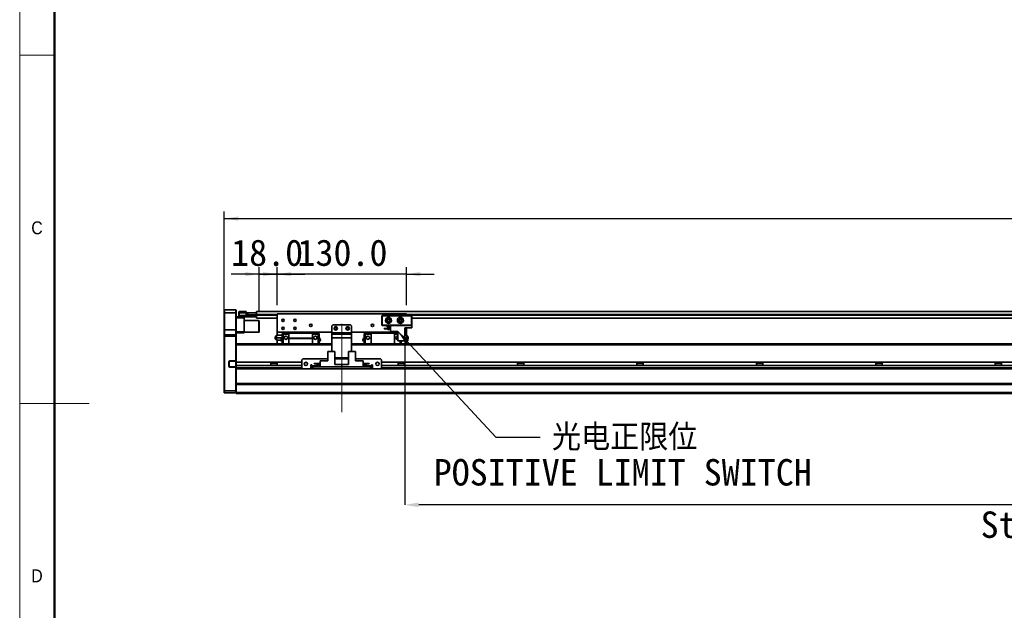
# Model space of a CAD drawing. Header units: millimetres. Extents: x 35 to 2905, y 35 to 2044.
# Tile 2 of 11: x 35 to 1025, y 831 to 1425. Entities that reach past the tile are written whole.
import ezdxf

# ---------------------------------------------------------------- set-up
doc = ezdxf.new("R2010")
doc.units = ezdxf.units.MM
doc.header["$LTSCALE"] = 7
doc.header["$PDSIZE"] = -1
doc.linetypes.add('CENTERX2', pattern=[20.32, 12.7, -2.54, 2.54, -2.54])
doc.layers.add('黑色实线', color=7, linetype='Continuous')
doc.styles.add('SLDTEXTSTYLE1', font='Gothic.ttf', dxfattribs={"width": 0.913})
doc.styles.add('SLDTEXTSTYLE8', font='txt')
doc.styles.add('SLDTEXTSTYLE9', font='txt', dxfattribs={"bigfont": 'bigfont'})
doc.dimstyles.new('SLDDIMSTYLE0', dxfattribs={"dimtxt": 26.6, "dimasz": 14, "dimexe": 0, "dimexo": 0.0625, "dimgap": 6.65, "dimtad": 2, "dimdec": 1, "dimrnd": 1e-09, "dimzin": 4, "dimdsep": 46, "dimtxsty": 'SLDTEXTSTYLE8', "dimsah": 1, "dimcen": 0.09, "dimadec": 0, "dimazin": 1, "dimtfac": 1, "dimtdec": 1, "dimtmove": 0, "dimatfit": 0, "dimfxl": 0, "dimfrac": 2, "dimtolj": 1, "dimtzin": 12, "dimarcsym": 0})
doc.dimstyles.new('SLDDIMSTYLE2', dxfattribs={"dimtxt": 0.18, "dimasz": 14, "dimexe": 0, "dimexo": 0.0625, "dimgap": 0, "dimtad": 0, "dimtih": 1, "dimtoh": 1, "dimdec": 0, "dimrnd": 1e-09, "dimzin": 0, "dimdsep": 46, "dimtxsty": 'Standard', "dimsah": 1, "dimcen": 0.09, "dimadec": 0, "dimazin": 0, "dimtfac": 14, "dimtdec": 0, "dimtofl": 0, "dimtmove": 0, "dimatfit": 3, "dimfxl": 0, "dimfrac": 2, "dimtolj": 1, "dimtzin": 0, "dimarcsym": 0})
doc.dimstyles.new('SLDDIMSTYLE5', dxfattribs={"dimtxt": 26.6, "dimasz": 14, "dimexe": 0, "dimexo": 0.0625, "dimgap": 6.65, "dimtad": 2, "dimdec": 1, "dimrnd": 1e-09, "dimzin": 4, "dimdsep": 46, "dimtxsty": 'SLDTEXTSTYLE8', "dimsah": 1, "dimcen": 0.09, "dimadec": 0, "dimazin": 1, "dimtfac": 1, "dimtdec": 1, "dimtofl": 0, "dimtmove": 0, "dimatfit": 3, "dimfxl": 0, "dimfrac": 2, "dimtolj": 1, "dimtzin": 12, "dimarcsym": 0})

# ---------------------------------------------------------------- blocks, each defined once
blk = doc.blocks.new('_D_19')
at = {"layer": '黑色实线'}
for p, q in [((240.68, 1115.83), (240.68, 1232.34)), ((2036.68, 1115.83), (2036.68, 1232.34)), ((240.68, 1225.34), (2036.68, 1225.34))]:
    blk.add_line(p, q, dxfattribs=at)
for points in [[(240.68, 1225.34), (254.68, 1223.24), (254.68, 1227.44)], [(2036.68, 1225.34), (2022.68, 1227.44), (2022.68, 1223.24)]]:
    blk.add_solid(points, dxfattribs=at)
at = {"layer": '黑色实线', "insert": (1084.64, 1260.24), "char_height": 26.6, "attachment_point": 1, "style": 'SLDTEXTSTYLE8'}
blk.add_mtext('1796.0', dxfattribs=at)
blk = doc.blocks.new('_D_20')
at = {"layer": '黑色实线'}
for p, q in [((293.68, 1169.45), (265.68, 1169.45)), ((293.68, 1138.33), (293.68, 1176.45)), ((423.68, 1169.45), (293.68, 1169.45)), ((423.68, 1138.33), (423.68, 1176.45)), ((423.68, 1169.45), (451.68, 1169.45))]:
    blk.add_line(p, q, dxfattribs=at)
for points in [[(293.68, 1169.45), (279.68, 1171.55), (279.68, 1167.35)], [(423.68, 1169.45), (437.68, 1167.35), (437.68, 1171.55)]]:
    blk.add_solid(points, dxfattribs=at)
at = {"layer": '黑色实线', "insert": (314.24, 1204.35), "char_height": 26.6, "attachment_point": 1, "style": 'SLDTEXTSTYLE8'}
blk.add_mtext('130.0', dxfattribs=at)
blk = doc.blocks.new('_D_22')
at = {"layer": '黑色实线'}
for p, q in [((275.68, 1169.45), (247.68, 1169.45)), ((275.68, 1131.53), (275.68, 1176.45)), ((275.68, 1169.45), (293.68, 1169.45)), ((293.68, 1138.33), (293.68, 1176.45)), ((293.68, 1169.45), (321.68, 1169.45))]:
    blk.add_line(p, q, dxfattribs=at)
for points in [[(275.68, 1169.45), (261.68, 1171.55), (261.68, 1167.35)], [(293.68, 1169.45), (307.68, 1167.35), (307.68, 1171.55)]]:
    blk.add_solid(points, dxfattribs=at)
at = {"layer": '黑色实线', "insert": (247.55, 1204.35), "char_height": 26.6, "attachment_point": 1, "style": 'SLDTEXTSTYLE8'}
blk.add_mtext('18.0', dxfattribs=at)
blk = doc.blocks.new('_D_24')
at = {"layer": 'Defpoints', "color": 0}
for p in [(422.18, 1102.44), (1822.18, 1098.94), (422.18, 937.44)]:
    blk.add_point(p, dxfattribs=at)
at = {"layer": '黑色实线', "color": 0, "lineweight": -2}
for p, q in [((422.18, 1102.38), (422.18, 937.44)), ((1822.18, 1098.88), (1822.18, 937.44)), ((1808.18, 937.44), (436.18, 937.44))]:
    blk.add_line(p, q, dxfattribs=at)
at = {"layer": '黑色实线', "color": 0}
for points in [[(436.18, 939.78), (436.18, 935.11), (422.18, 937.44)], [(1808.18, 939.78), (1808.18, 935.11), (1822.18, 937.44)]]:
    blk.add_solid(points, dxfattribs=at)
at = {"layer": '黑色实线', "color": 0, "insert": (1136.62, 930.79), "char_height": 26.6, "attachment_point": 2, "style": 'SLDTEXTSTYLE8'}
blk.add_mtext('\\A1;Stroke T=1400.0', dxfattribs=at)
blk = doc.blocks.new('SW_NOTE_9')
at = {"layer": '黑色实线', "color": 0, "char_height": 26.6, "attachment_point": 2}
for s, insert, style in [('光电正限位', (85.09, 13.04), 'SLDTEXTSTYLE9'), ('POSITIVE LIMIT SWITCH', (83.11, -22.13), 'SLDTEXTSTYLE8')]:
    blk.add_mtext(s, dxfattribs=dict(at, insert=insert, style=style))

msp = doc.modelspace()

# ---------------------------------------------------------------- linework, layer by layer
at = {"color": 7, "linetype": 'Continuous', "lineweight": 18}
for p, q in [((35, 2044), (35, 35)), ((70, 2009), (70, 70)), ((35, 1389.5), (70, 1389.5)), ((35, 1039.5), (105, 1039.5))]:
    msp.add_line(p, q, dxfattribs=at)
at = {"color": 7, "linetype": 'Continuous', "lineweight": 50}
msp.add_line((70, 2009), (70, 70), dxfattribs=at)
at = {"color": 7, "linetype": 'Continuous', "lineweight": 35}
for p, q in [((240.9843402, 1133.442451), (240.6843501, 1133.1424459)), ((240.6843501, 1130.4424449), (240.6843501, 1133.1424459)), ((240.9843402, 1130.4424449), (240.6843501, 1130.4424449)), ((240.6843501, 1113.4424477), (240.6843501, 1130.4424449)), ((240.9843402, 1133.442451), (240.9843402, 1130.4424449)), ((240.9843402, 1133.442451), (252.3843395, 1133.442451)), ((240.9843402, 1130.4424449), (240.9843402, 1113.4424477)), ((252.3843395, 1130.4424449), (240.9843402, 1130.4424449)), ((252.3843395, 1130.4424449), (252.3843395, 1133.442451)), ((252.3843395, 1133.442451), (252.6843446, 1133.1424459)), ((252.3843395, 1130.4424449), (252.6843446, 1130.4424449)), ((252.3843395, 1113.4424477), (252.3843395, 1130.4424449)), ((252.6843446, 1133.1424459), (252.6843446, 1130.4424449)), ((252.6843446, 1130.4424449), (252.6843446, 1113.4424477)), ((255.1843422, 1131.6424503), (255.4843324, 1131.9424479)), ((255.1843422, 1130.4424449), (255.1843422, 1131.6424503)), ((255.1843422, 1130.4424449), (255.4843324, 1130.4424449)), ((255.1843422, 1127.9424473), (255.1843422, 1130.4424449)), ((255.4843324, 1131.9424479), (255.4843324, 1130.4424449)), ((255.4843324, 1131.9424479), (262.684335, 1131.9424479)), ((262.684335, 1130.4424449), (255.4843324, 1130.4424449)), ((255.4843324, 1130.4424449), (255.4843324, 1127.9424473)), ((262.684335, 1131.9424479), (262.684335, 1130.4424449)), ((262.684335, 1128.1424507), (262.684335, 1130.4424449)), ((262.684335, 1128.4424483), (272.8843587, 1128.4424483)), ((263.1843584, 1128.6424442), (263.684352, 1128.6424442)), ((263.1843584, 1128.4424483), (263.1843584, 1128.6424442)), ((263.684352, 1128.6424442), (263.684352, 1130.6424483)), ((263.684352, 1130.6424483), (264.1843455, 1130.6424483)), ((264.1843455, 1128.6424442), (263.684352, 1128.6424442)), ((264.1843455, 1130.6424483), (264.1843455, 1128.6424442)), ((264.1843455, 1130.6424483), (273.1843489, 1130.6424483)), ((264.1843455, 1128.6424442), (273.1843489, 1128.6424442)), ((272.8843587, 1128.4424483), (273.1843489, 1128.1424507)), ((272.8843587, 1128.4424483), (272.8843587, 1128.1424507)), ((272.8843587, 1128.4424483), (273.1843489, 1128.4424483)), ((2004.1842359, 1131.7924454), (273.1843489, 1131.7924454)), ((273.1843489, 1131.7924454), (273.1843489, 1130.6424483)), ((273.1843489, 1128.6424442), (273.1843489, 1130.6424483)), ((273.1843489, 1130.6424483), (273.6843424, 1130.6424483)), ((273.1843489, 1128.7924468), (273.1843489, 1128.2924457)), ((273.6843424, 1130.6424483), (273.6843424, 1130.4507597)), ((423.6843484, 1129.4424503), (293.6843532, 1129.4424503)), ((293.6843532, 1129.4424503), (293.6843532, 1110.9424463)), ((423.6843484, 1129.4424503), (423.6843484, 1127.9424473)), ((252.6843446, 1126.4424442), (255.4843324, 1126.4424442)), ((260.684331, 1125.4424497), (252.6843446, 1125.4424497)), ((255.1843422, 1126.7424493), (255.1843422, 1127.9424473)), ((255.4843324, 1127.9424473), (255.1843422, 1127.9424473)), ((255.4843324, 1126.4424442), (255.1843422, 1126.7424493)), ((255.4843324, 1127.9424473), (272.8843587, 1127.9424473)), ((255.4843324, 1127.9424473), (255.4843324, 1126.4424442)), ((272.8843587, 1126.4424442), (255.4843324, 1126.4424442)), ((260.684331, 1126.4424442), (260.684331, 1125.4424497)), ((260.684331, 1125.4424497), (260.684331, 1111.4424474)), ((275.3843563, 1122.9424483), (260.684331, 1122.9424483)), ((272.8843587, 1128.1424507), (262.684335, 1128.1424507)), ((272.8843587, 1127.9424473), (272.8843587, 1128.1424507)), ((272.8843587, 1128.1424507), (273.1843489, 1128.1424507)), ((272.8843587, 1126.4424442), (272.8843587, 1127.9424473)), ((272.8843587, 1127.9424473), (273.1843489, 1127.9424473)), ((272.8843587, 1126.4424442), (273.1843489, 1126.7424493)), ((273.1843489, 1128.2924457), (273.1843489, 1125.2924471)), ((293.6843532, 1125.2924471), (273.1843489, 1125.2924471)), ((275.6843465, 1122.642447), (275.3843563, 1122.9424483)), ((275.3843563, 1110.9424463), (275.3843563, 1122.9424483)), ((275.6843465, 1122.642447), (275.6843465, 1111.2424477)), ((349.6843474, 1118.4424466), (348.6843305, 1117.4424483)), ((367.6843541, 1118.4424466), (349.6843474, 1118.4424466)), ((368.6843412, 1117.4424483), (367.6843541, 1118.4424466)), ((399.184336, 1127.6424496), (399.484356, 1127.9424473)), ((399.184336, 1118.242447), (399.184336, 1127.6424496)), ((399.484356, 1127.5181814), (399.184336, 1127.6424496)), ((399.484356, 1127.9424473), (399.6086019, 1127.6424496)), ((399.484356, 1127.9424473), (428.884347, 1127.9424473)), ((399.6086019, 1127.6424496), (399.484356, 1127.5181814)), ((399.484356, 1127.5181814), (399.484356, 1118.3667115)), ((428.7600713, 1127.6424496), (399.6086019, 1127.6424496)), ((428.884347, 1127.9424473), (428.7600713, 1127.6424496)), ((428.884347, 1127.5181814), (428.7600713, 1127.6424496)), ((428.884347, 1127.9424473), (429.1843372, 1127.6424496)), ((429.1843372, 1127.6424496), (428.884347, 1127.5181814)), ((428.884347, 1118.3667115), (428.884347, 1127.5181814)), ((429.1843372, 1127.6424496), (429.1843372, 1118.242447)), ((1850.1843112, 1125.2924471), (429.1843372, 1125.2924471)), ((240.9843402, 1113.4424477), (240.6843501, 1113.4424477)), ((240.6843501, 1108.1424474), (240.6843501, 1113.4424477)), ((240.9843402, 1113.4424477), (240.9843402, 1108.4424487)), ((252.3843395, 1113.4424477), (240.9843402, 1113.4424477)), ((252.3843395, 1108.4424487), (252.3843395, 1113.4424477)), ((252.6843446, 1113.4424477), (252.3843395, 1113.4424477)), ((252.6843446, 1113.4424477), (252.6843446, 1108.1424474)), ((252.6843446, 1111.4424474), (260.684331, 1111.4424474)), ((260.684331, 1110.4424491), (252.6843446, 1110.4424491)), ((260.684331, 1111.4424474), (260.684331, 1110.4424491)), ((260.684331, 1110.9424463), (275.3843563, 1110.9424463)), ((275.3843563, 1110.9424463), (275.6843465, 1111.2424477)), ((348.6843305, 1110.9424463), (293.6843532, 1110.9424463)), ((293.6843532, 1110.9424463), (293.6843532, 1107.9424477)), ((298.8343435, 1109.8424464), (299.8343306, 1109.8424464)), ((298.8343435, 1108.942446), (298.8343435, 1109.8424464)), ((298.8343435, 1108.942446), (299.8343306, 1108.942446)), ((298.8343435, 1099.3824533), (298.8343435, 1108.942446)), ((299.8343306, 1108.942446), (299.8343306, 1109.942448)), ((305.6843477, 1109.942448), (299.8343306, 1109.942448)), ((299.8343306, 1108.942446), (305.6843477, 1108.942446)), ((299.8343306, 1099.3824533), (299.8343306, 1108.942446)), ((305.6843477, 1109.942448), (305.6843477, 1110.9424463)), ((305.6843477, 1109.942448), (329.1843431, 1109.942448)), ((305.6843477, 1104.9424491), (305.6843477, 1109.942448)), ((329.1843431, 1109.942448), (329.1843431, 1110.9424463)), ((329.1843431, 1109.942448), (329.1843431, 1104.9424491)), ((329.1843431, 1109.942448), (335.0343304, 1109.942448)), ((335.0343304, 1108.942446), (329.1843431, 1108.942446)), ((335.0343304, 1108.942446), (335.0343304, 1109.942448)), ((336.0343473, 1109.8424464), (335.0343304, 1109.8424464)), ((335.0343304, 1099.3824533), (335.0343304, 1108.942446)), ((336.0343473, 1108.942446), (335.0343304, 1108.942446)), ((336.0343473, 1109.8424464), (336.0343473, 1108.942446)), ((336.0343473, 1108.942446), (336.0343473, 1099.3824533)), ((348.6843305, 1117.4424483), (348.6843305, 1110.4424491)), ((348.6843305, 1110.4424491), (368.6843412, 1110.4424491)), ((348.6843305, 1108.942446), (348.6843305, 1110.4424491)), ((348.6843305, 1108.942446), (368.6843412, 1108.942446)), ((348.6843305, 1105.4424464), (348.6843305, 1108.942446)), ((368.6843412, 1117.4424483), (368.6843412, 1110.4424491)), ((415.2343469, 1110.9424463), (368.6843412, 1110.9424463)), ((368.6843412, 1110.4424491), (368.6843412, 1108.942446)), ((368.6843412, 1108.942446), (368.6843412, 1105.4424464)), ((381.3343542, 1109.8424464), (382.3343413, 1109.8424464)), ((381.3343542, 1108.942446), (381.3343542, 1109.8424464)), ((381.3343542, 1108.942446), (382.3343413, 1108.942446)), ((381.3343542, 1099.3824533), (381.3343542, 1108.942446)), ((382.3343413, 1109.942448), (388.1843584, 1109.942448)), ((382.3343413, 1109.942448), (382.3343413, 1108.942446)), ((388.1843584, 1108.942446), (382.3343413, 1108.942446)), ((382.3343413, 1108.942446), (382.3343413, 1099.3824533)), ((388.1843584, 1110.9424463), (388.1843584, 1109.942448)), ((388.1843584, 1099.3824533), (388.1843584, 1109.942448)), ((388.1843584, 1109.942448), (411.6843539, 1109.942448)), ((399.484356, 1118.3667115), (399.184336, 1118.242447)), ((399.484356, 1117.9424494), (399.184336, 1118.242447)), ((399.484356, 1118.3667115), (399.6086019, 1118.242447)), ((399.6086019, 1118.242447), (399.484356, 1117.9424494)), ((407.6843458, 1117.9424494), (399.484356, 1117.9424494)), ((399.6086019, 1118.242447), (428.7600713, 1118.242447)), ((401.4843302, 1114.6924465), (407.6843458, 1114.6924465)), ((401.4843302, 1114.3924489), (401.4843302, 1114.6924465)), ((401.4843302, 1114.3924489), (407.6843458, 1114.3924489)), ((403.884341, 1117.3424467), (407.6843458, 1117.3424467)), ((403.884341, 1116.6424497), (403.884341, 1117.3424467)), ((403.884341, 1116.6424497), (407.6843458, 1116.6424497)), ((406.909098, 1114.6924465), (406.9343405, 1114.942447)), ((407.6843458, 1111.7424487), (407.6843458, 1117.9424494)), ((407.6843458, 1117.9424494), (429.1843372, 1117.9424494)), ((407.6843458, 1111.7424487), (415.2343469, 1111.7424487)), ((411.6843539, 1110.9424463), (411.6843539, 1109.942448)), ((411.6843539, 1109.942448), (411.6843539, 1099.3824533)), ((415.2343469, 1109.942448), (411.6843539, 1109.942448)), ((411.6843539, 1108.942446), (415.2343469, 1108.942446)), ((415.2343469, 1102.4424477), (415.2343469, 1111.7424487)), ((422.1843379, 1102.4424477), (422.1843379, 1115.3424463)), ((429.1843372, 1115.3424463), (422.1843379, 1115.3424463)), ((423.6843484, 1110.9424463), (422.1843379, 1110.9424463)), ((423.6843484, 1115.3424463), (423.6843484, 1110.9424463)), ((423.6843484, 1110.9424463), (423.6843484, 1107.9424477)), ((428.7600713, 1118.242447), (428.884347, 1118.3667115)), ((428.7600713, 1118.242447), (428.884347, 1117.9424494)), ((429.1843372, 1118.242447), (428.884347, 1118.3667115)), ((429.1843372, 1118.242447), (428.884347, 1117.9424494)), ((429.1843372, 1115.3424463), (429.1843372, 1117.9424494)), ((240.9843402, 1108.4424487), (240.6843501, 1108.1424474)), ((240.6843501, 1106.9424494), (240.6843501, 1108.1424474)), ((240.6843501, 1052.0667124), (240.6843501, 1106.9424494)), ((240.9843402, 1106.9424494), (240.6843501, 1106.9424494)), ((240.9843402, 1108.4424487), (240.9843402, 1106.9424494)), ((240.9843402, 1108.4424487), (252.3843395, 1108.4424487)), ((240.9843402, 1106.9424494), (240.9843402, 1051.9424479)), ((252.3843395, 1106.9424494), (240.9843402, 1106.9424494)), ((252.3843395, 1106.9424494), (252.3843395, 1108.4424487)), ((252.6843446, 1108.1424474), (252.3843395, 1108.4424487)), ((252.6843446, 1106.9424494), (252.3843395, 1106.9424494)), ((252.3843395, 1082.2924475), (252.3843395, 1106.9424494)), ((252.6843446, 1108.1424474), (252.6843446, 1106.9424494)), ((252.6843446, 1106.9424494), (252.6843446, 1099.0965969)), ((348.6843305, 1099.3824533), (252.6843446, 1099.3824533)), ((252.6843446, 1099.0965969), (252.6843446, 1098.3824513)), ((258.6843567, 1099.4424491), (298.8343435, 1099.4424491)), ((258.6843567, 1099.4424491), (258.6843567, 1099.3824533)), ((293.6843532, 1102.9424488), (293.6843532, 1099.4424491)), ((298.8343435, 1107.9424477), (293.6912971, 1107.9424477)), ((298.8343435, 1105.4424464), (293.6912971, 1105.4424464)), ((297.4013286, 1102.9424488), (293.6912971, 1102.9424488)), ((329.1843431, 1104.9424491), (305.6843477, 1104.9424491)), ((305.6843477, 1104.6424477), (305.6843477, 1104.9424491)), ((305.6843477, 1104.6424477), (329.1843431, 1104.6424477)), ((305.6843477, 1099.3824533), (305.6843477, 1104.6424477)), ((329.1843431, 1104.6424477), (329.1843431, 1104.9424491)), ((329.1843431, 1104.6424477), (329.1843431, 1099.3824533)), ((336.0343473, 1099.4424491), (348.6843305, 1099.4424491)), ((368.6843412, 1105.4424464), (348.6843305, 1105.4424464)), ((348.6843305, 1105.4424464), (348.6843305, 1091.6393406)), ((368.6843412, 1105.4424464), (368.6843412, 1091.6393406)), ((368.6843412, 1099.4424491), (381.3343542, 1099.4424491)), ((1822.1843141, 1099.3824533), (368.6843412, 1099.3824533)), ((422.1843379, 1102.4424477), (415.2343469, 1102.4424477)), ((417.5343411, 1102.4424477), (417.5343411, 1099.3824533)), ((418.5343581, 1102.4424477), (418.5343581, 1099.3824533)), ((418.5343581, 1099.4424491), (1822.1843141, 1099.4424491)), ((422.1843379, 1107.9424477), (423.6773746, 1107.9424477)), ((422.1843379, 1105.4424464), (423.6773746, 1105.4424464)), ((423.6773746, 1102.9424488), (422.1843379, 1102.9424488)), ((423.6843484, 1102.9424488), (423.6843484, 1099.4424491)), ((425.4247146, 1105.1961451), (425.4247146, 1105.6922643)), ((252.6843446, 1080.8393403), (252.6843446, 1098.3824513)), ((344.7343307, 1091.6393406), (344.7343307, 1082.3393415)), ((344.7343307, 1091.6393406), (351.6843515, 1091.6393406)), ((351.6843515, 1091.6393406), (351.6843515, 1078.7393401)), ((365.6843501, 1091.6393406), (365.6843501, 1078.7393401)), ((365.6843501, 1091.6393406), (372.634341, 1091.6393406)), ((372.634341, 1091.6393406), (372.634341, 1082.3393415)), ((245.3843402, 1081.492447), (245.3843402, 1076.7924475)), ((245.3843402, 1081.492447), (245.6843453, 1081.492447)), ((245.6843453, 1076.7924475), (245.6843453, 1081.492447)), ((246.1843389, 1082.2924475), (246.1843389, 1081.992448)), ((252.3843395, 1082.2924475), (246.1843389, 1082.2924475)), ((246.1843389, 1081.992448), (252.2600787, 1081.992448)), ((252.3843395, 1082.2924475), (252.2600787, 1081.992448)), ((252.2600787, 1081.992448), (252.3843395, 1081.992448)), ((252.6843446, 1082.2924475), (252.3843395, 1082.2924475)), ((252.3843395, 1081.992448), (252.6843446, 1082.2924475)), ((252.3843395, 1081.992448), (252.3843395, 1076.2924475)), ((318.6843591, 1080.8393403), (252.6843446, 1080.8393403)), ((252.6843446, 1077.4393405), (252.6843446, 1080.8393403)), ((287.5147658, 1080.8393403), (287.5147658, 1077.4393405)), ((293.8539284, 1079.439799), (287.5147658, 1079.439799)), ((293.8539284, 1077.4393405), (293.8539284, 1080.8393403)), ((319.6843462, 1084.1393403), (318.6843591, 1083.1393401)), ((318.6843591, 1083.1393401), (318.6843591, 1075.1393407)), ((344.7343307, 1084.1393403), (319.6843462, 1084.1393403)), ((330.9843438, 1079.38934), (330.9843438, 1079.6893413)), ((330.9843438, 1079.6893413), (337.1843594, 1079.6893413)), ((330.9843438, 1079.38934), (337.1843594, 1079.38934)), ((337.1843594, 1076.1393408), (337.1843594, 1082.3393415)), ((337.1843594, 1082.3393415), (344.7343307, 1082.3393415)), ((365.6843501, 1085.4424487), (351.6843515, 1085.4424487)), ((365.6843501, 1084.1393403), (351.6843515, 1084.1393403)), ((397.6843553, 1084.1393403), (372.634341, 1084.1393403)), ((380.1843422, 1082.3393415), (372.634341, 1082.3393415)), ((380.1843422, 1082.3393415), (380.1843422, 1076.1393408)), ((386.3843577, 1079.6893413), (380.1843422, 1079.6893413)), ((386.3843577, 1079.38934), (380.1843422, 1079.38934)), ((386.3843577, 1079.6893413), (386.3843577, 1079.38934)), ((398.6843424, 1083.1393401), (397.6843553, 1084.1393403)), ((398.6843424, 1075.1393407), (398.6843424, 1083.1393401)), ((1878.6843913, 1080.8393403), (398.6843424, 1080.8393403)), ((415.514757, 1080.8393403), (415.514757, 1077.4393405)), ((421.8539196, 1079.439799), (415.514757, 1079.439799)), ((421.8539196, 1077.4393405), (421.8539196, 1080.8393403)), ((535.5147617, 1080.8393403), (535.5147617, 1077.4393405)), ((541.8538945, 1079.439799), (535.5147617, 1079.439799)), ((541.8538945, 1077.4393405), (541.8538945, 1080.8393403)), ((655.5147665, 1080.8393403), (655.5147665, 1077.4393405)), ((661.8538993, 1079.439799), (655.5147665, 1079.439799)), ((661.8538993, 1077.4393405), (661.8538993, 1080.8393403)), ((775.5147713, 1080.8393403), (775.5147713, 1077.4393405)), ((781.8539041, 1079.439799), (775.5147713, 1079.439799)), ((781.8539041, 1077.4393405), (781.8539041, 1080.8393403)), ((895.514776, 1080.8393403), (895.514776, 1077.4393405)), ((901.8539088, 1079.439799), (895.514776, 1079.439799)), ((901.8539088, 1077.4393405), (901.8539088, 1080.8393403)), ((1015.5147212, 1080.8393403), (1015.5147212, 1077.4393405)), ((1021.8539136, 1079.439799), (1015.5147212, 1079.439799)), ((1021.8539136, 1077.4393405), (1021.8539136, 1080.8393403)), ((245.3843402, 1076.7924475), (245.6843453, 1076.7924475)), ((246.1843389, 1075.992448), (246.1843389, 1076.2924475)), ((252.2600787, 1076.2924475), (246.1843389, 1076.2924475)), ((246.1843389, 1075.992448), (252.3843395, 1075.992448)), ((252.2600787, 1076.2924475), (252.3843395, 1075.992448)), ((252.3843395, 1076.2924475), (252.2600787, 1076.2924475)), ((252.3843395, 1076.2924475), (252.6843446, 1075.992448)), ((252.3843395, 1051.9424479), (252.3843395, 1075.992448)), ((252.3843395, 1075.992448), (252.6843446, 1075.992448)), ((318.6843591, 1077.4393405), (252.6843446, 1077.4393405)), ((252.6843446, 1075.3824475), (252.6843446, 1077.4393405)), ((252.6843446, 1075.3824475), (252.6843446, 1074.6683047)), ((252.6843446, 1074.6683047), (252.6843446, 1059.0965908)), ((319.4412487, 1074.3824483), (252.6843446, 1074.3824483)), ((318.6843591, 1075.1393407), (319.6843462, 1074.1393405)), ((319.6843462, 1074.1393405), (327.6843327, 1074.1393405)), ((328.6843496, 1078.1393412), (327.6843327, 1078.1393412)), ((327.6843327, 1078.1393412), (327.6843327, 1074.1393405)), ((328.6843496, 1077.4393405), (327.6843327, 1077.4393405)), ((328.6843496, 1074.3824483), (327.6843327, 1074.3824483)), ((328.6843496, 1077.139341), (328.6843496, 1078.1393412)), ((328.6843496, 1077.139341), (328.6843496, 1076.1393408)), ((328.6843496, 1074.1393405), (328.6843496, 1076.1393408)), ((328.6843496, 1076.1393408), (329.6843367, 1076.1393408)), ((329.6843367, 1074.1393405), (328.6843496, 1074.1393405)), ((329.6843367, 1076.1393408), (329.6843367, 1074.1393405)), ((387.684335, 1076.1393408), (329.6843367, 1076.1393408)), ((387.684335, 1074.1393405), (329.6843367, 1074.1393405)), ((333.3843546, 1076.7393407), (333.3843546, 1077.4393405)), ((333.3843546, 1077.4393405), (337.1843594, 1077.4393405)), ((333.3843546, 1076.7393407), (337.1843594, 1076.7393407)), ((337.1843594, 1076.1393408), (358.6843508, 1076.1393408)), ((358.6843508, 1078.7393401), (351.6843515, 1078.7393401)), ((358.6843508, 1076.1393408), (358.6843508, 1078.7393401)), ((358.6843508, 1078.7393401), (365.6843501, 1078.7393401)), ((380.1843422, 1076.1393408), (358.6843508, 1076.1393408)), ((383.9843469, 1077.4393405), (380.1843422, 1077.4393405)), ((383.9843469, 1076.7393407), (380.1843422, 1076.7393407)), ((383.9843469, 1077.4393405), (383.9843469, 1076.7393407)), ((387.684335, 1074.1393405), (387.684335, 1076.1393408)), ((387.684335, 1076.1393408), (388.684352, 1076.1393408)), ((388.684352, 1074.1393405), (387.684335, 1074.1393405)), ((389.6843391, 1078.1393412), (388.684352, 1078.1393412)), ((388.684352, 1078.1393412), (388.684352, 1077.139341)), ((389.6843391, 1077.4393405), (388.684352, 1077.4393405)), ((388.684352, 1076.1393408), (388.684352, 1077.139341)), ((388.684352, 1076.1393408), (388.684352, 1074.1393405)), ((389.6843391, 1074.3824483), (388.684352, 1074.3824483)), ((389.6843391, 1074.1393405), (389.6843391, 1078.1393412)), ((389.6843391, 1074.1393405), (397.6843553, 1074.1393405)), ((397.6843553, 1074.1393405), (398.6843424, 1075.1393407)), ((1879.4412511, 1074.3824483), (397.9274528, 1074.3824483)), ((1878.6843913, 1077.4393405), (398.6843424, 1077.4393405)), ((2024.684419, 1059.3824479), (252.6843446, 1059.3824479)), ((252.6843446, 1059.0965908), (252.6843446, 1058.3824478)), ((240.6843501, 1052.0667124), (240.9843402, 1051.9424479)), ((240.6843501, 1050.2424479), (240.6843501, 1052.0667124)), ((240.6843501, 1050.2424479), (240.9843402, 1049.9424475)), ((240.9843402, 1051.9424479), (240.9843402, 1049.9424475)), ((240.9843402, 1051.9424479), (252.3843395, 1051.9424479)), ((252.3843395, 1049.9424475), (240.9843402, 1049.9424475)), ((252.6843446, 1052.0667124), (252.3843395, 1051.9424479)), ((252.3843395, 1049.9424475), (252.3843395, 1051.9424479)), ((252.6843446, 1050.2424479), (252.3843395, 1049.9424475)), ((2024.684419, 1058.3824478), (252.6843446, 1058.3824478)), ((252.6843446, 1050.4424476), (252.6843446, 1058.3824478)), ((2024.684419, 1050.4424476), (252.6843446, 1050.4424476)), ((252.6843446, 1049.4424474), (252.6843446, 1050.4424476)), ((2024.684419, 1049.4424474), (252.6843446, 1049.4424474))]:
    msp.add_line(p, q, dxfattribs=at)
at = {"color": 8, "linetype": 'Continuous', "lineweight": 35}
for p, q in [((293.6843532, 1128.7924468), (273.1843489, 1128.7924468)), ((1853.6842959, 1128.7924468), (423.6843484, 1128.7924468)), ((293.6843532, 1128.2924457), (273.1843489, 1128.2924457)), ((1853.6842959, 1128.2924457), (423.6843484, 1128.2924457)), ((348.6843305, 1098.3824513), (252.6843446, 1098.3824513)), ((1822.7443593, 1098.3824513), (368.6843412, 1098.3824513)), ((318.6843591, 1075.3824475), (252.6843446, 1075.3824475)), ((328.6843496, 1075.3824475), (327.6843327, 1075.3824475)), ((333.3843546, 1077.139341), (328.6843496, 1077.139341)), ((388.684352, 1077.139341), (383.9843469, 1077.139341)), ((389.6843391, 1075.3824475), (388.684352, 1075.3824475)), ((1878.6843913, 1075.3824475), (398.6843424, 1075.3824475))]:
    msp.add_line(p, q, dxfattribs=at)
at = {"color": 7, "linetype": 'Continuous', "lineweight": 35}
for centre, radius in [((299.6843446, 1122.9424479), 1.25), ((311.6843446, 1122.9424479), 1.25), ((327.6843446, 1117.9424479), 1.25), ((389.6843446, 1117.9424479), 1.25), ((405.6843446, 1122.9424479), 3), ((405.6843446, 1122.9424479), 1.7), ((405.6843446, 1122.9424479), 1.25), ((417.6843446, 1122.9424479), 3), ((417.6843446, 1122.9424479), 1.7), ((417.6843446, 1122.9424479), 1.25), ((299.6843446, 1114.9424479), 1.25), ((311.6843446, 1114.9424479), 1.25), ((352.6843446, 1114.9424479), 1.7), ((352.6843446, 1114.9424479), 1.25), ((364.6843446, 1114.9424479), 1.7), ((364.6843446, 1114.9424479), 1.25), ((302.5343446, 1105.4424479), 1.65), ((332.3343446, 1105.4424479), 1.65), ((385.0343446, 1105.4424479), 1.65), ((322.6843446, 1079.1393409), 1.7), ((394.6843446, 1079.1393409), 1.7)]:
    msp.add_circle(centre, radius, dxfattribs=at)
for centre, radius, start, end in [((405.6843446, 1114.9424479), 1.25, 0, 191.5369590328), ((405.6843446, 1114.9424479), 1.25, 206.1038811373, 333.8961188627), ((291.9343446, 1105.4424479), 0.25, 87.8246602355, 272.1465070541), ((295.1843446, 1105.4424479), 3.25, 184.3391230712, 230.6442225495), ((295.1843446, 1105.4424479), 3.25, 129.3947372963, 175.6165768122), ((299.2343446, 1103.4424479), 1.9, 102.1827014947, 257.7146881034), ((335.6343446, 1103.4424479), 1.9, 282.3018808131, 77.8162850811), ((381.7343446, 1103.4424479), 1.9, 102.1827014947, 257.7146881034), ((414.8343446, 1105.4424479), 1.65, 75.9703345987, 180), ((414.8343446, 1105.4424479), 1.65, 180, 284.0296654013), ((418.1343446, 1103.4424479), 1.9, 282.3018808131, 328.2431361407), ((422.1843446, 1105.4424479), 3.25, 309.3885433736, 355.6617036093), ((422.1843446, 1105.4424479), 3.25, 4.3789033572, 50.6111993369), ((425.4343446, 1105.4424479), 0.25, 267.7337980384, 0), ((425.4343446, 1105.4424479), 0.25, 0, 92.2010558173), ((246.1843446, 1081.4924479), 0.8, 90, 180), ((246.1843446, 1081.4924479), 0.5, 90, 180), ((246.1843446, 1076.7924479), 0.8, 180, 270), ((246.1843446, 1076.7924479), 0.5, 180, 270)]:
    msp.add_arc(centre, radius, start, end, dxfattribs=at)
for points, knots in [([(291.9439571, 1105.6922643), (291.9439571, 1105.6895018), (291.9439571, 1105.6839767), (291.9439571, 1105.6409044), (291.9439571, 1105.577529), (291.9439571, 1105.5115604), (291.9439571, 1105.4665776), (291.9439571, 1105.4424127), (291.9439571, 1105.4040973), (291.9439571, 1105.3417973), (291.9439571, 1105.2697814), (291.9439571, 1105.2187464), (291.9439571, 1105.1928359), (291.9439571, 1105.1953597), (291.9439571, 1105.1961451)], [0, 0, 0, 0, 0.107339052, 0.2146745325, 0.3220139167, 0.4293522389, 0.4824446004, 0.495671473, 0.5221484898, 0.6294892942, 0.7368288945, 0.844163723, 0.9515026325, 1, 1, 1, 1]), ([(293.6912971, 1105.4424464), (293.5455302, 1105.6016339), (293.2539961, 1105.9200093), (293.0789035, 1106.5229506), (293.1311762, 1107.1327404), (293.3692734, 1107.61947), (293.6064086, 1107.8573077), (293.6912971, 1107.9424477)], [0, 0, 0, 0, 0.2194143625, 0.4388293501, 0.6582442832, 0.8776598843, 1, 1, 1, 1]), ([(293.6912971, 1102.9424488), (293.5455302, 1103.1016344), (293.2539955, 1103.4200067), (293.0789035, 1104.0229545), (293.1311774, 1104.6327383), (293.3692707, 1105.1194717), (293.6064084, 1105.3573077), (293.6912971, 1105.4424464)], [0, 0, 0, 0, 0.2194141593, 0.4388297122, 0.6582443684, 0.8776610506, 1, 1, 1, 1]), ([(293.6912971, 1107.9424477), (293.5488504, 1107.9424477), (293.2639563, 1107.9424477), (293.0928519, 1107.9424477), (293.1245653, 1107.9424477), (293.1315499, 1107.9424477)], [0, 0, 0, 0, 0.4381245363, 0.8762516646, 1, 1, 1, 1]), ([(293.1314009, 1102.9424488), (293.1341128, 1102.9424488), (293.1405882, 1102.9424488), (293.3716604, 1102.9424488), (293.6070381, 1102.9424488), (293.6912971, 1102.9424488)], [0, 0, 0, 0, 0.3163068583, 0.7552560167, 1, 1, 1, 1]), ([(423.6773746, 1107.9424477), (423.8231423, 1107.7832606), (424.1146773, 1107.4648865), (424.2897584, 1106.8619421), (424.2375332, 1106.2521555), (423.9994337, 1105.7654138), (423.7622743, 1105.5275855), (423.6773746, 1105.4424464)], [0, 0, 0, 0, 0.2194137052, 0.4388269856, 0.6582406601, 0.87765512, 1, 1, 1, 1]), ([(424.2372113, 1107.9424477), (424.2344913, 1107.9424477), (424.2279875, 1107.9424477), (423.9970394, 1107.9424477), (423.7616429, 1107.9424477), (423.6773746, 1107.9424477)], [0, 0, 0, 0, 0.3157722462, 0.7550571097, 1, 1, 1, 1]), ([(423.6773746, 1105.4424464), (423.8231424, 1105.2832604), (424.1146796, 1104.9648866), (424.2897578, 1104.3619437), (424.2375321, 1103.7521564), (423.999435, 1103.2654116), (423.7622743, 1103.0275864), (423.6773746, 1102.9424488)], [0, 0, 0, 0, 0.2194125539, 0.4388275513, 0.6582397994, 0.87765536, 1, 1, 1, 1]), ([(423.6773746, 1102.9424488), (423.8198282, 1102.9424488), (424.1047362, 1102.9424488), (424.2758041, 1102.9424488), (424.2441125, 1102.9424488), (424.2371219, 1102.9424488)], [0, 0, 0, 0, 0.4380161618, 0.876034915, 1, 1, 1, 1])]:
    msp.add_open_spline(points, degree=3, knots=knots, dxfattribs=at)
at = {"layer": '黑色实线', "linetype": 'CENTERX2', "lineweight": 18}
msp.add_line((358.6843446, 1030.6893409), (358.6843446, 1127.5893409), dxfattribs=at)

# ---------------------------------------------------------------- block references
at = {"layer": '黑色实线', "color": 7}
msp.add_blockref('SW_NOTE_9', (558.0675567, 1005.5986231), dxfattribs=at)

# ---------------------------------------------------------------- texts
at = {"color": 7, "linetype": 'Continuous', "lineweight": 0, "char_height": 12.9645833, "attachment_point": 1, "style": 'SLDTEXTSTYLE1'}
for s, insert in [('C', (46.6666667, 1222.5241462)), ('D', (46.6666667, 872.5241462))]:
    msp.add_mtext(s, dxfattribs=dict(at, insert=insert))

# ---------------------------------------------------------------- dimensions: what is measured, and where the dimension line sits
at = {"layer": '黑色实线'}
for base, p1, p2, dimstyle, picture, middle in [((2036.6843446, 1225.3434697), (240.6843446, 1106.9424479), (2036.6843446, 1106.9424479), 'SLDDIMSTYLE5', '_D_19', (1136.6167033, 1225.3434697)), ((293.6843446, 1169.4461659), (275.6843446, 1122.6424479), (293.6843446, 1129.4424479), 'SLDDIMSTYLE0', '_D_22', (280.3169733, 1169.4461659)), ((293.6843446, 1169.4461659), (423.6843446, 1129.4424479), (293.6843446, 1129.4424479), 'SLDDIMSTYLE0', '_D_20', (356.6167033, 1169.4461659))]:
    dim = msp.add_linear_dim(base=base, p1=p1, p2=p2, dimstyle=dimstyle, dxfattribs=at)
    dim.commit()
    dim.dimension.update_dxf_attribs({"geometry": picture, "text_midpoint": middle, "dimtype": 160})
dim = msp.add_linear_dim(base=(422.1843446, 937.4424479), p1=(1822.1843446, 1098.9424479), p2=(422.1843446, 1102.4424479), text='Stroke T=<>', dimstyle='SLDDIMSTYLE5', dxfattribs=at)
dim.commit()
dim.dimension.update_dxf_attribs({"geometry": '_D_24', "text_midpoint": (1136.6167033, 937.4424479), "dimtype": 160})

# ---------------------------------------------------------------- leaders
at = {"layer": '黑色实线', "color": 7}
msp.add_leader([(415.2343446, 1111.7424479), (513.6175567, 1005.5986231), (558.0675567, 1005.5986231)], dimstyle='SLDDIMSTYLE2', dxfattribs=at)

doc.saveas('drawing.dxf')
